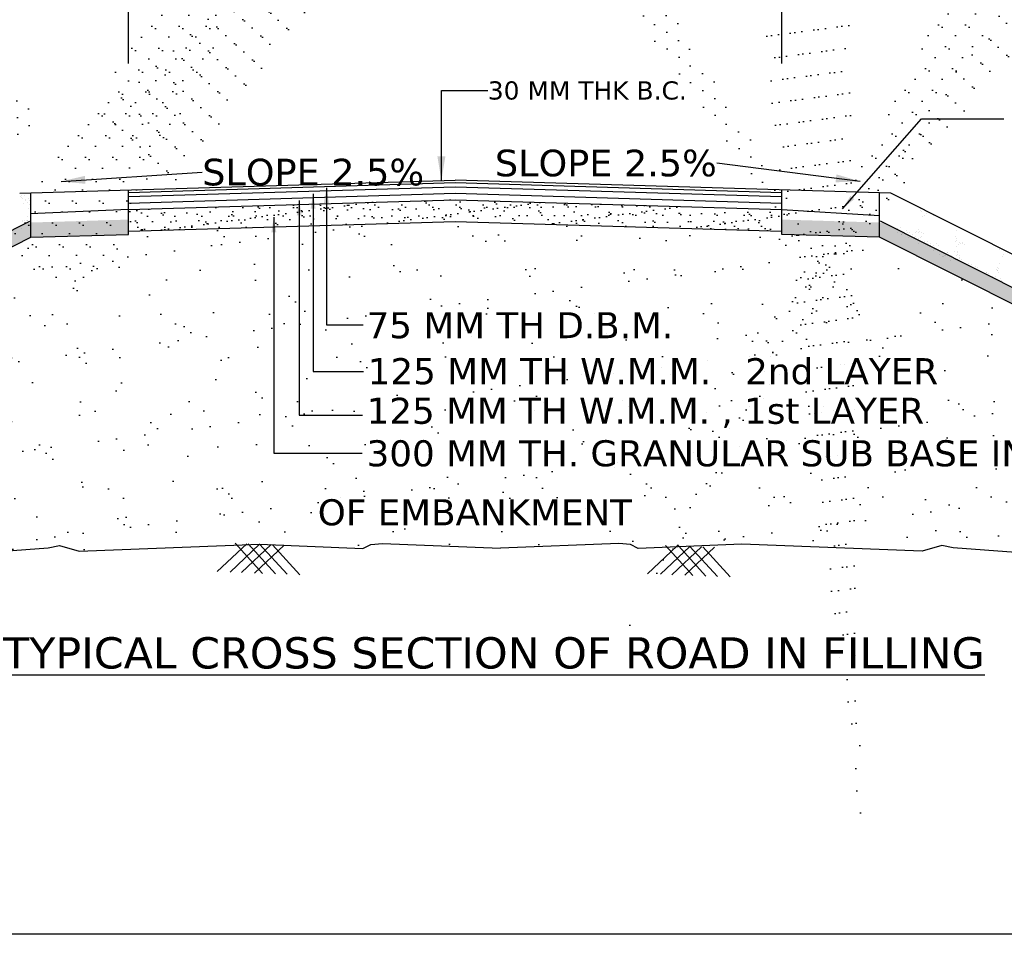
# Model space of a CAD drawing. Header units: feet. Extents: x -7746059455 to -3872100920, y -13315170765 to -6657279710.
# Tile 8 of 34: x -3872997569 to -3872987809, y -6657540428 to -6657531360. Entities that reach past the tile are written whole.
import ezdxf

# ---------------------------------------------------------------- set-up
doc = ezdxf.new("R2010")
doc.units = ezdxf.units.FT
doc.header["$MEASUREMENT"] = 0
doc.header["$PDMODE"] = 34
doc.header["$PDSIZE"] = 40
for name, color, linetype in [('CHNGE', 7, 'Continuous'), ('TEX', 6, 'Continuous'), ('TEXT', 7, 'Continuous')]:
    doc.layers.add(name, color=color, linetype=linetype)
doc.styles.get("Standard").update_dxf_attribs({"font": 'verdana.ttf', "height": 264})
doc.dimstyles.new('Copy of ISO-25--------4', dxfattribs={"dimtxt": 200, "dimasz": 150, "dimexe": 300, "dimexo": 300, "dimgap": 0.02, "dimtad": 0, "dimtih": 1, "dimtoh": 1, "dimdec": 0, "dimlfac": 4, "dimdsep": 46, "dimtxsty": 'Standard', "dimcen": 150, "dimclrd": 1, "dimclre": 1, "dimclrt": 1, "dimadec": 0, "dimazin": 0, "dimtfac": 1, "dimtdec": 0, "dimtmove": 2, "dimatfit": 3, "dimfxl": 300, "dimarcsym": 0})
doc.dimstyles.new('ISO-25--------1', dxfattribs={"dimtxt": 264, "dimasz": 240, "dimexe": 300, "dimexo": 300, "dimgap": 0.02, "dimtad": 0, "dimtih": 1, "dimtoh": 1, "dimdec": 0, "dimlfac": 16, "dimdsep": 46, "dimtxsty": 'Standard', "dimcen": 192, "dimclrd": 1, "dimclre": 1, "dimclrt": 1, "dimadec": 0, "dimazin": 0, "dimtfac": 1, "dimtdec": 0, "dimtmove": 2, "dimatfit": 3, "dimfxl": 300, "dimarcsym": 0})
pattern_1 = [(37.5, (-3870725810.65, -6673192984.53), (-5.4381086, 166.3393916), [0, -131.2189933, 0, -146.7580846, 0, -140.2834632]), (7.5, (-3870725810.65, -6673192984.53), (152.781788, 243.63103), [0, -70.7891938, 0, -118.2697505, 0, -45.3223497]), (327.5, (-3870725916.83, -6673192984.53), (268.8385264, 0.4885364), [0, -43.1641425, 0, -155.3909131, 0, -202.8714699]), (317.5, (-3870725916.83, -6673192984.53), (259.5137545, 75.7682264), [0, -21.5820713, 0, -101.8673764, 0, -116.5431848])]
pattern_2 = [(37.5, (1123289582.87, 1930340089.16), (-5.4381085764, 166.3393916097), [0, -131.2189933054, 0, -146.7580846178, 0, -140.2834632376]), (7.5, (1123289582.87, 1930340089.16), (152.7817879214, 243.6310300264), [0, -70.7891937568, 0, -118.269750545, 0, -45.3223496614]), (327.5, (1123289476.69, 1930340089.16), (268.8385263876, 0.488536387), [0, -43.1641425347, 0, -155.3909131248, 0, -202.8714699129]), (317.5, (1123289476.7, 1930340089.16), (259.513754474, 75.768226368), [0, -21.5820712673, 0, -101.8673763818, 0, -116.5431848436])]

# ---------------------------------------------------------------- blocks, each defined once
blk = doc.blocks.new('*D59')
at = {"layer": 'Defpoints', "color": 0, "ltscale": 20, "transparency": 16777216}
for p in [(-3872990014.869881, -6657530563.100204), (-3872996489.491262, -6657532095.353985), (-3872990014.869881, -6657532095.353985)]:
    blk.add_point(p, dxfattribs=at)
at = {"layer": 'TEX', "color": 1, "lineweight": -2, "ltscale": 20, "transparency": 16777216}
for p, q in [((-3872996489.491262, -6657531795.353985), (-3872996489.491262, -6657530263.100204)), ((-3872990014.869881, -6657531795.353985), (-3872990014.869881, -6657530263.100204)), ((-3872996339.491262, -6657530563.100204), (-3872995394.873507, -6657530563.100204)), ((-3872990164.869881, -6657530563.100204), (-3872991109.487637, -6657530563.100204))]:
    blk.add_line(p, q, dxfattribs=at)
at = {"layer": 'TEX', "color": 1, "ltscale": 20, "transparency": 16777216}
for points in [[(-3872996339.491262, -6657530538.100204), (-3872996339.491262, -6657530588.100204), (-3872996489.491262, -6657530563.100204)], [(-3872990164.869881, -6657530538.100204), (-3872990164.869881, -6657530588.100204), (-3872990014.869881, -6657530563.100204)]]:
    blk.add_solid(points, dxfattribs=at)
at = {"layer": 'TEX', "color": 1, "ltscale": 20, "transparency": 16777216, "insert": (-3872993252.180572, -6657530563.100204), "char_height": 264, "attachment_point": 5}
blk.add_mtext('CARRAGE WAY 10.50 M', dxfattribs=at)

msp = doc.modelspace()

# ---------------------------------------------------------------- hatches: boundary and pattern name
at = {"layer": 'CHNGE'}
h = msp.add_hatch(dxfattribs=at)
h.set_pattern_fill('AR-SAND', color=256, scale=86.328285, style=0)
h.set_pattern_definition(pattern_2)
h.paths.add_polyline_path([(-3872997457.943959, -6657533077.132503), (-3872997457.943959, -6657533517.604834), (-3872996489.491262, -6657533488.551257), (-3872996489.491262, -6657533048.078921)])
h = msp.add_hatch(dxfattribs=at)
h.set_pattern_fill('AR-SAND', color=256, scale=86.328285, style=0)
h.set_pattern_definition(pattern_2)
h.paths.add_polyline_path([(-3872990014.869882, -6657533048.078923), (-3872990014.869881, -6657533488.551257), (-3872989046.417184, -6657533517.604835), (-3872989046.417184, -6657533077.132504)])
h = msp.add_hatch(dxfattribs=at)
h.set_pattern_fill('AR-SAND', color=256, scale=86.328285, style=0)
h.set_pattern_definition(pattern_1)
h.paths.add_polyline_path([(-3872996489.491262, -6657533243.285502), (-3872996489.491262, -6657533458.138268), (-3872993252.180571, -6657533361.018946), (-3872990014.869881, -6657533458.138268), (-3872990014.869881, -6657533242.317556), (-3872993252.180571, -6657533145.198231)])
h = msp.add_hatch(dxfattribs=at)
h.set_pattern_fill('AR-SAND', color=256, scale=86.328285, style=0)
h.set_pattern_definition(pattern_1)
h.paths.add_polyline_path([(-3872997457.943959, -6657533517.604824), (-3872996489.491262, -6657533488.551243), (-3872996489.491262, -6657533341.727137), (-3872997494.82758, -6657533371.887223), (-3873004127.879808, -6657536706.524337), (-3873003864.848438, -6657536738.550585)])
h = msp.add_hatch(dxfattribs=at)
h.set_pattern_fill('AR-SAND', color=256, scale=345.31314, style=0)
h.set_pattern_definition([(37.5, (-3870725810.65, -6673192984.53), (-21.752434, 665.357566), [0, -524.875973, 0, -587.032338, 0, -561.133853]), (7.5, (-3870725810.65, -6673192984.5), (611.12715, 974.52412), [0, -283.156775, 0, -473.079002, 0, -181.289399]), (327.5, (-3870726235.4, -6673192984.53), (1075.354106, 1.954146), [0, -172.65657, 0, -621.563652, 0, -811.48588]), (317.5, (-3870726235.4, -6673192984.5), (1038.05502, 303.072905), [0, -86.328285, 0, -407.469506, 0, -466.17274])])
h.paths.add_polyline_path([(-3872991629.432214, -6657536551.831537), (-3872991515.874121, -6657536564.039309), (-3872991437.133173, -6657536603.34756), (-3872990412.625096, -6657536560.190824), (-3872989346.859353, -6657536602.199998), (-3872989321.026726, -6657536578.598199), (-3872989301.280295, -6657536603.996581), (-3872988623.792912, -6657536630.701028), (-3872988429.792048, -6657536572.592841), (-3872988316.600827, -6657536596.659459), (-3872986985.880321, -6657536695.120142), (-3872986529.876956, -6657536588.947812), (-3872985358.420003, -6657536695.120142), (-3872984355.911156, -6657536629.232363), (-3872984347.902132, -6657536621.91497), (-3872984342.879006, -6657536628.375853), (-3872984189.315437, -6657536618.283209), (-3872983784.21442, -6657536583.415834), (-3872982735.043909, -6657536690.524143), (-3872989046.417184, -6657533517.604824), (-3872990014.869881, -6657533488.551243), (-3872990014.869881, -6657533458.138268), (-3872993252.180571, -6657533361.018946), (-3872996489.491262, -6657533458.138268), (-3872996489.491262, -6657533488.551243), (-3872997457.943959, -6657533517.604824), (-3873003864.848438, -6657536738.550585), (-3873003624.779755, -6657536767.780937), (-3873001818.846758, -6657536583.415834), (-3873001413.745744, -6657536618.283209), (-3873000244.641174, -6657536695.120142), (-3872999073.184221, -6657536588.947812), (-3872998617.180858, -6657536695.120142), (-3872997286.46035, -6657536596.659459), (-3872997173.26913, -6657536572.592841), (-3872996979.268267, -6657536630.701028), (-3872996792.467073, -6657536623.337907), (-3872996782.085988, -6657536613.853298), (-3872996775.239942, -6657536622.658867), (-3872995190.436083, -6657536560.190824), (-3872994165.928006, -6657536603.34756), (-3872994087.187058, -6657536564.039309), (-3872993973.628963, -6657536551.831537), (-3872992801.530589, -6657536598.548248)])
h.paths.add_polyline_path([(-3872994647.855067, -6657535581.925182), (-3872991492.795877, -6657535581.925182), (-3872991492.795877, -6657535843.648644), (-3872994647.855067, -6657535843.648644)], flags=24)
h.paths.add_polyline_path([(-3872995104.132676, -6657533575.093714), (-3872990585.248409, -6657533575.093714), (-3872990585.248409, -6657533876.526942), (-3872995104.132676, -6657533876.526942)], flags=24)
h.paths.add_polyline_path([(-3872995093.00077, -6657533884.672808), (-3872990800.549309, -6657533884.672808), (-3872990800.549309, -6657534190.462907), (-3872995093.00077, -6657534190.462907)], flags=24)
h.paths.add_polyline_path([(-3872995104.132676, -6657534299.719218), (-3872990896.577953, -6657534299.719218), (-3872990896.577953, -6657534601.152443), (-3872995104.132676, -6657534601.152443)], flags=24)
h.paths.add_polyline_path([(-3872995104.132676, -6657534676.058865), (-3872990772.469374, -6657534676.058865), (-3872990772.469374, -6657534939.027143), (-3872995104.132676, -6657534939.027143)], flags=24)
h = msp.add_hatch(dxfattribs=at)
h.set_pattern_fill('AR-SAND', color=256, scale=86.328285, style=0)
h.set_pattern_definition([(142.5, (-3875260693.71, -6673192984.53), (5.4381086, 166.3393916), [0, -131.2189933, 0, -146.7580846, 0, -140.2834632]), (172.5, (-3875260693.7, -6673192984.53), (-152.781788, 243.63103), [0, -70.7891938, 0, -118.2697505, 0, -45.3223497]), (212.5, (-3875260587.53, -6673192984.53), (-268.8385264, 0.4885364), [0, -43.1641425, 0, -155.3909131, 0, -202.8714699]), (222.5, (-3875260587.53, -6673192984.53), (-259.5137545, 75.7682264), [0, -21.5820713, 0, -101.8673764, 0, -116.5431848])])
h.paths.add_polyline_path([(-3872989046.417184, -6657533517.604824), (-3872990014.869881, -6657533488.551243), (-3872990014.869881, -6657533341.727137), (-3872989009.533562, -6657533371.887223), (-3872982376.481335, -6657536706.524337), (-3872982639.512703, -6657536738.550585)])

# ---------------------------------------------------------------- linework, layer by layer
at = {"layer": 'CHNGE', "color": 31}
for p, q in [((-3872997568.594826, -6657533080.45203), (-3872993252.180571, -6657532950.959602)), ((-3872988935.766319, -6657533080.45203), (-3872993252.180571, -6657532950.959602)), ((-3872996490.694433, -6657533072.71948), (-3872993253.383741, -6657532975.600157)), ((-3872996489.491262, -6657533112.825137), (-3872993252.180571, -6657533015.705817)), ((-3872996489.491262, -6657533488.551257), (-3872996489.491262, -6657533048.078923)), ((-3872993252.180571, -6657533015.705817), (-3872990014.869881, -6657533112.825137)), ((-3872993250.977402, -6657532975.600157), (-3872990013.666712, -6657533072.71948)), ((-3872990014.869881, -6657533488.551257), (-3872990014.869881, -6657533048.078923)), ((-3872997563.046698, -6657533109.785305), (-3872997563.046698, -6657533109.785305)), ((-3872997551.866133, -6657533102.346952), (-3872997551.866133, -6657533102.346952)), ((-3872997546.393438, -6657533123.513188), (-3872997546.393438, -6657533123.513188)), ((-3872997540.359202, -6657533134.079935), (-3872997540.359202, -6657533134.079935)), ((-3872997521.121962, -6657533098.333923), (-3872997521.121962, -6657533098.333923)), ((-3872997514.021762, -6657533146.657018), (-3872997514.021762, -6657533146.657018)), ((-3872997507.013542, -6657533154.862585), (-3872997507.013542, -6657533154.862585)), ((-3872997481.22658, -6657533133.563893), (-3872997481.22658, -6657533133.563893)), ((-3872997472.027955, -6657533147.915717), (-3872997472.027955, -6657533147.915717)), ((-3872997458.566269, -6657533133.366142), (-3872997458.566269, -6657533133.366142)), ((-3872997457.943959, -6657533517.604835), (-3872997457.943959, -6657533077.132504)), ((-3872996489.491262, -6657533177.571352), (-3872993252.180571, -6657533080.45203)), ((-3872996489.491262, -6657533242.317564), (-3872993252.180571, -6657533145.198245)), ((-3872993252.180571, -6657533080.45203), (-3872990014.869881, -6657533177.571352)), ((-3872993252.180571, -6657533145.198245), (-3872990014.869881, -6657533242.317564)), ((-3872989051.423349, -6657533119.562616), (-3872989051.423349, -6657533119.562616)), ((-3872989046.417184, -6657533517.604835), (-3872989046.417184, -6657533077.132503)), ((-3872981935.379395, -6657536599.759466), (-3872988935.766319, -6657533080.45203)), ((-3872997528.559012, -6657533181.215055), (-3872997528.559012, -6657533181.215055)), ((-3872997486.441716, -6657533172.933575), (-3872997486.441716, -6657533172.933575)), ((-3872997479.465005, -6657533230.796848), (-3872997479.465005, -6657533230.796848)), ((-3872997473.93476, -6657533193.592868), (-3872997473.93476, -6657533193.592868)), ((-3872997454.707459, -6657533244.139041), (-3872997454.707459, -6657533244.139041)), ((-3872989043.509203, -6657533181.213368), (-3872989043.509203, -6657533181.213368)), ((-3872988639.006352, -6657533236.046353), (-3872988639.006352, -6657533236.046353)), ((-3872988638.962506, -6657533247.723089), (-3872988638.962506, -6657533247.723089)), ((-3872988630.20658, -6657533258.957902), (-3872988630.20658, -6657533258.957902)), ((-3872988603.569256, -6657533248.031959), (-3872988603.569256, -6657533248.031959)), ((-3873004127.879808, -6657536706.524348), (-3872997467.013549, -6657533357.904274)), ((-3872997545.374523, -6657533355.736854), (-3872997545.374523, -6657533355.736854)), ((-3872997543.433108, -6657533346.977318), (-3872997543.433108, -6657533346.977318)), ((-3872997522.714212, -6657533355.5391), (-3872997522.714212, -6657533355.5391)), ((-3872997503.537046, -6657533346.573581), (-3872997503.537046, -6657533346.573581)), ((-3872997491.565616, -6657533350.937192), (-3872997491.565616, -6657533350.937192)), ((-3872997487.320963, -6657533355.230227), (-3872997487.320963, -6657533355.230227)), ((-3872997486.902055, -6657533313.677979), (-3872997486.902055, -6657533313.677979)), ((-3872997484.557396, -6657533359.142759), (-3872997484.557396, -6657533359.142759)), ((-3872997465.013517, -6657533284.463773), (-3872997465.013517, -6657533284.463773)), ((-3872996489.491262, -6657533458.138277), (-3872993252.180571, -6657533361.01896)), ((-3872993252.180571, -6657533361.01896), (-3872990014.869881, -6657533458.138277)), ((-3872989053.141199, -6657533346.823854), (-3872989053.141199, -6657533346.823854)), ((-3872989049.921414, -6657533343.277278), (-3872989049.921414, -6657533343.277278)), ((-3872989045.273258, -6657533301.983702), (-3872989045.273258, -6657533301.983702)), ((-3872989045.185213, -6657533339.533535), (-3872989045.185213, -6657533339.533535)), ((-3872982325.051495, -6657536732.379691), (-3872989037.347594, -6657533357.904274)), ((-3872988622.853703, -6657533310.617193), (-3872988622.853703, -6657533310.617193)), ((-3872988600.482823, -6657533298.156162), (-3872988600.482823, -6657533298.156162)), ((-3872988583.829567, -6657533284.428273), (-3872988583.829567, -6657533284.428273)), ((-3872988506.629067, -6657533300.57836), (-3872988506.629067, -6657533300.57836)), ((-3872997550.870159, -6657533429.858449), (-3872997550.870159, -6657533429.858449)), ((-3872997494.339102, -6657533396.559109), (-3872997494.339102, -6657533396.559109)), ((-3872989047.992311, -6657533385.153399), (-3872989047.992311, -6657533385.153399)), ((-3872988872.151945, -6657533428.236751), (-3872988872.151945, -6657533428.236751)), ((-3872988837.266351, -6657533419.819616), (-3872988837.266351, -6657533419.819616)), ((-3872988780.735294, -6657533453.118948), (-3872988780.735294, -6657533453.118948)), ((-3872988681.862744, -6657533459.106742), (-3872988681.862744, -6657533459.106742)), ((-3872988664.51066, -6657533443.080118), (-3872988664.51066, -6657533443.080118)), ((-3872988283.299091, -6657533452.575418), (-3872988283.299091, -6657533452.575418)), ((-3873003864.848438, -6657536738.550596), (-3872997457.943959, -6657533517.604835)), ((-3872997457.943959, -6657533517.604835), (-3872996489.491262, -6657533488.551257)), ((-3872989046.417184, -6657533517.604835), (-3872990014.869881, -6657533488.551257)), ((-3872982735.043909, -6657536690.524156), (-3872989046.417184, -6657533517.604835)), ((-3872988868.319555, -6657533467.334666), (-3872988868.319555, -6657533467.334666)), ((-3872988830.921916, -6657533493.965365), (-3872988830.921916, -6657533493.965365)), ((-3872988823.913699, -6657533485.759799), (-3872988823.913699, -6657533485.759799)), ((-3872988815.309834, -6657533475.245882), (-3872988815.309834, -6657533475.245882)), ((-3872988809.186932, -6657533467.85071), (-3872988809.186932, -6657533467.85071)), ((-3872988773.793683, -6657533468.15958), (-3872988773.793683, -6657533468.15958)), ((-3872988760.133049, -6657533523.627805), (-3872988760.133049, -6657533523.627805)), ((-3872988751.133371, -6657533468.357332), (-3872988751.133371, -6657533468.357332)), ((-3872988720.299131, -6657533488.718573), (-3872988720.299131, -6657533488.718573)), ((-3872988697.515314, -6657533515.753711), (-3872988697.515314, -6657533515.753711)), ((-3872988692.000748, -6657533468.873375), (-3872988692.000748, -6657533468.873375)), ((-3872988690.507099, -6657533507.548141), (-3872988690.507099, -6657533507.548141)), ((-3872988657.073612, -6657533525.96125), (-3872988657.073612, -6657533525.96125)), ((-3872988656.607499, -6657533469.182249), (-3872988656.607499, -6657533469.182249)), ((-3872988652.662726, -6657533463.238075), (-3872988652.662726, -6657533463.238075)), ((-3872988643.339216, -6657533521.216549), (-3872988643.339216, -6657533521.216549)), ((-3872988633.947186, -6657533469.379999), (-3872988633.947186, -6657533469.379999)), ((-3872988626.685959, -6657533507.488665), (-3872988626.685959, -6657533507.488665)), ((-3872988607.979605, -6657533476.379455), (-3872988607.979605, -6657533476.379455)), ((-3872988600.542556, -6657533559.260587), (-3872988600.542556, -6657533559.260587)), ((-3872988569.843852, -6657533554.497795), (-3872988569.843852, -6657533554.497795)), ((-3872988292.744073, -6657533508.379399), (-3872988292.744073, -6657533508.379399)), ((-3872988288.074033, -6657533550.37773), (-3872988288.074033, -6657533550.37773)), ((-3872988285.545738, -6657533533.418589), (-3872988285.545738, -6657533533.418589)), ((-3872988660.466306, -6657533579.955146), (-3872988660.466306, -6657533579.955146)), ((-3872988601.333684, -6657533580.471187), (-3872988601.333684, -6657533580.471187)), ((-3872988597.187501, -6657533576.272337), (-3872988597.187501, -6657533576.272337)), ((-3872988565.940433, -6657533580.780063), (-3872988565.940433, -6657533580.780063)), ((-3872988543.280121, -6657533580.977812), (-3872988543.280121, -6657533580.977812)), ((-3872988540.106395, -6657533594.860204), (-3872988540.106395, -6657533594.860204)), ((-3872988531.320321, -6657533616.607605), (-3872988531.320321, -6657533616.607605)), ((-3872988514.667068, -6657533602.879721), (-3872988514.667068, -6657533602.879721)), ((-3872988508.633487, -6657533650.576316), (-3872988508.633487, -6657533650.576316)), ((-3872988501.62527, -6657533642.37075), (-3872988501.62527, -6657533642.37075)), ((-3872988484.147495, -6657533581.493854), (-3872988484.147495, -6657533581.493854)), ((-3872988476.880871, -6657533632.102884), (-3872988476.880871, -6657533632.102884)), ((-3872988463.7809, -6657533598.060681), (-3872988463.7809, -6657533598.060681)), ((-3872988457.824955, -6657533649.888852), (-3872988457.824955, -6657533649.888852)), ((-3872988304.125181, -6657533655.363388), (-3872988304.125181, -6657533655.363388)), ((-3872988290.076277, -6657533563.315484), (-3872988290.076277, -6657533563.315484)), ((-3872988279.97272, -6657533608.327087), (-3872988279.97272, -6657533608.327087)), ((-3872988270.08926, -6657533653.586846), (-3872988270.08926, -6657533653.586846)), ((-3872988260.283895, -6657533588.714196), (-3872988260.283895, -6657533588.714196)), ((-3872988250.326241, -6657533572.054692), (-3872988250.326241, -6657533572.054692)), ((-3872988240.098542, -6657533575.495712), (-3872988240.098542, -6657533575.495712)), ((-3872988227.725884, -6657533574.452514), (-3872988227.725884, -6657533574.452514)), ((-3872988219.788908, -6657533573.048366), (-3872988219.788908, -6657533573.048366)), ((-3872988208.776306, -6657533584.782048), (-3872988208.776306, -6657533584.782048)), ((-3872987856.60622, -6657533633.446135), (-3872987856.60622, -6657533633.446135)), ((-3872988452.613058, -6657533692.575627), (-3872988452.613058, -6657533692.575627)), ((-3872988420.349816, -6657533665.402222), (-3872988420.349816, -6657533665.402222)), ((-3872988402.64817, -6657533698.270775), (-3872988402.64817, -6657533698.270775)), ((-3872988393.480433, -6657533693.091668), (-3872988393.480433, -6657533693.091668)), ((-3872988375.226885, -6657533672.364663), (-3872988375.226885, -6657533672.364663)), ((-3872988368.218668, -6657533664.159092), (-3872988368.218668, -6657533664.159092)), ((-3872988359.913653, -6657533701.001841), (-3872988359.913653, -6657533701.001841)), ((-3872988358.087183, -6657533693.400539), (-3872988358.087183, -6657533693.400539)), ((-3872988335.42687, -6657533693.598292), (-3872988335.42687, -6657533693.598292)), ((-3872988285.854337, -6657533695.85952), (-3872988285.854337, -6657533695.85952)), ((-3872988270.391591, -6657533664.975533), (-3872988270.391591, -6657533664.975533)), ((-3872988269.046631, -6657533687.716795), (-3872988269.046631, -6657533687.716795)), ((-3872988257.474092, -6657533697.928768), (-3872988257.474092, -6657533697.928768)), ((-3872987832.009856, -6657533707.668402), (-3872987832.009856, -6657533707.668402)), ((-3872987817.981198, -6657533687.269422), (-3872987817.981198, -6657533687.269422)), ((-3872995611.734255, -6657536831.989263), (-3872995318.297301, -6657536555.332107)), ((-3872995483.873035, -6657536836.847989), (-3872995190.436083, -6657536560.190835)), ((-3872995161.336412, -6657536849.104379), (-3872995432.931517, -6657536550.976008)), ((-3872995369.23882, -6657536841.204087), (-3872995075.801863, -6657536564.546934)), ((-3872995033.475194, -6657536853.963106), (-3872995305.070301, -6657536555.834735)), ((-3872995241.377602, -6657536846.06281), (-3872994947.940646, -6657536569.405665)), ((-3872994918.840976, -6657536858.319206), (-3872995190.436083, -6657536560.190835)), ((-3872994790.979762, -6657536863.177932), (-3872995062.574863, -6657536565.049561)), ((-3872991346.177309, -6657536853.567627), (-3872991052.740355, -6657536576.910478)), ((-3872991218.316088, -6657536858.426357), (-3872990924.879135, -6657536581.769206)), ((-3872990895.779464, -6657536870.682746), (-3872991167.374571, -6657536572.554377)), ((-3872990767.918248, -6657536875.541473), (-3872991039.513355, -6657536577.413103)), ((-3872990653.28403, -6657536879.897575), (-3872990924.879135, -6657536581.769206)), ((-3872991103.681871, -6657536862.782456), (-3872990810.244916, -6657536586.125306)), ((-3872990975.820655, -6657536867.641181), (-3872990682.383699, -6657536590.98403)), ((-3872990525.422812, -6657536884.756303), (-3872990797.017917, -6657536586.627929))]:
    msp.add_line(p, q, dxfattribs=at)
at = {"layer": 'CHNGE'}
for p, q in [((-3872988419.301427, -6657533711.998662), (-3872988419.301427, -6657533711.998662)), ((-3872988408.305671, -6657533711.094946), (-3872988408.305671, -6657533711.094946)), ((-3872988345.806062, -6657533745.279909), (-3872988345.806062, -6657533745.279909)), ((-3872988296.688131, -6657533738.24452), (-3872988296.688131, -6657533738.24452)), ((-3872988274.89907, -6657533732.883288), (-3872988274.89907, -6657533732.883288)), ((-3872988255.48992, -6657533724.300949), (-3872988255.48992, -6657533724.300949)), ((-3872988249.203745, -6657533719.026877), (-3872988249.203745, -6657533719.026877)), ((-3872988234.138349, -6657533734.195127), (-3872988234.138349, -6657533734.195127)), ((-3872988166.426898, -6657533772.849756), (-3872988166.426898, -6657533772.849756)), ((-3872988134.249869, -6657533791.263083), (-3872988134.249869, -6657533791.263083)), ((-3872988098.208417, -6657533810.036081), (-3872988098.208417, -6657533810.036081)), ((-3872988079.258837, -6657533820.365616), (-3872988079.258837, -6657533820.365616)), ((-3872987887.860823, -6657533840.227713), (-3872987887.860823, -6657533840.227713)), ((-3872987879.575878, -6657533818.750936), (-3872987879.575878, -6657533818.750936)), ((-3872987878.723471, -6657533847.187304), (-3872987878.723471, -6657533847.187304)), ((-3872987874.779684, -6657533845.977453), (-3872987874.779684, -6657533845.977453)), ((-3872987869.348178, -6657533822.191959), (-3872987869.348178, -6657533822.191959)), ((-3872987856.314144, -6657533776.911377), (-3872987856.314144, -6657533776.911377)), ((-3872987990.195817, -6657533868.914424), (-3872987990.195817, -6657533868.914424)), ((-3872987987.265193, -6657533862.624895), (-3872987987.265193, -6657533862.624895)), ((-3872987961.983763, -6657533878.048092), (-3872987961.983763, -6657533878.048092)), ((-3872987921.977338, -6657533906.100746), (-3872987921.977338, -6657533906.100746)), ((-3872987898.343533, -6657533909.581697), (-3872987898.343533, -6657533909.581697)), ((-3872987866.509337, -6657533867.075562), (-3872987866.509337, -6657533867.075562)), ((-3872987844.927663, -6657533922.13158), (-3872987844.927663, -6657533922.13158)), ((-3872987835.18712, -6657533944.316255), (-3872987835.18712, -6657533944.316255))]:
    msp.add_line(p, q, dxfattribs=at)
for points in [[(-3873004551.953923, -6657536753.009894), (-3873004182.395538, -6657536699.886605), (-3873003624.779755, -6657536767.780948), (-3873001818.846758, -6657536583.415846), (-3873001413.745744, -6657536618.28322), (-3873000244.641174, -6657536695.120153), (-3872999073.184221, -6657536588.94782), (-3872998617.180858, -6657536695.120153), (-3872997286.46035, -6657536596.659471), (-3872997173.26913, -6657536572.592854), (-3872996979.268267, -6657536630.701041), (-3872995190.436083, -6657536560.190835), (-3872994165.928006, -6657536603.347574), (-3872994087.187058, -6657536564.039316), (-3872993973.628963, -6657536551.831549), (-3872992801.530589, -6657536598.548262)], [(-3872981953.716113, -6657536764.789918), (-3872981978.281424, -6657536767.780948), (-3872983784.21442, -6657536583.415846), (-3872984189.315437, -6657536618.28322), (-3872985358.420003, -6657536695.120153), (-3872986529.876956, -6657536588.94782), (-3872986985.880321, -6657536695.120153), (-3872988316.600827, -6657536596.659471), (-3872988429.792048, -6657536572.592854), (-3872988623.792912, -6657536630.701041), (-3872990412.625096, -6657536560.190835), (-3872991437.133173, -6657536603.347574), (-3872991515.874121, -6657536564.039316), (-3872991629.432214, -6657536551.831549), (-3872992801.530589, -6657536598.548262)]]:
    msp.add_lwpolyline(points, dxfattribs=at)
at = {"layer": 'TEX', "ltscale": 20}
for p, q in [((-3872996489.491262, -6657533242.317564), (-3872997465.013517, -6657533284.463773)), ((-3872990014.869881, -6657533242.317564), (-3872989045.273258, -6657533301.983702))]:
    msp.add_line(p, q, dxfattribs=at)
at = {"layer": 'TEX', "color": 7, "ltscale": 20}
msp.add_lwpolyline([(-3873012839.06505, -6657494223.100203), (-3872947289.06505, -6657494223.100203), (-3872947289.06505, -6657540427.791699), (-3873012839.06505, -6657540427.791699)], close=True, dxfattribs=at)

# ---------------------------------------------------------------- texts
at = {"layer": 'CHNGE', "char_height": 257.9890176, "attachment_point": 1}
for s, insert, width in [('75 MM TH D.B.M.', (-3872994130.217714, -6657534259.590957), 6146.08071183), ('125 MM TH W.M.M.   2nd LAYER', (-3872994119.085812, -6657534715.6136), 17845.6610813), ('125 MM TH W.M.M. , 1st LAYER', (-3872994130.217714, -6657535108.138071), 17845.6610813), ('300 MM TH. GRANULAR SUB BASE IN FULL WIDTH', (-3872994130.217714, -6657535529.623499), 17845.6610813), (' OF EMBANKMENT', (-3872994727.139983, -6657536114.559306), 17845.6610813)]:
    msp.add_mtext(s, dxfattribs=dict(at, insert=insert, width=width))
at = {"layer": 'TEX', "color": 1, "ltscale": 20}
for s, insert, char_height, attachment_point in [('30 MM THK B.C.', (-3872992928.961749, -6657532063.100203), 180, 4), ('SLOPE 2.5%', (-3872990659.001749, -6657532783.100203), 264, 6), ('SLOPE 2.5%', (-3872995758.961749, -6657532873.100203), 264, 4)]:
    msp.add_mtext(s, dxfattribs=dict(at, insert=insert, char_height=char_height, attachment_point=attachment_point))
at = {"layer": 'TEXT', "color": 6, "insert": (-3872992879.162735, -6657537482.362049), "char_height": 309.58682112, "width": 18387.75150889, "attachment_point": 2}
msp.add_mtext('{\\LTYPICAL CROSS SECTION OF ROAD IN FILLING}', dxfattribs=at)

# ---------------------------------------------------------------- dimensions: what is measured, and where the dimension line sits
at = {"layer": 'TEX', "ltscale": 20}
dim = msp.add_linear_dim(base=(-3872990014.869881, -6657530563.100204), p1=(-3872996489.491262, -6657532095.353985), p2=(-3872990014.869881, -6657532095.353985), text='CARRAGE WAY 10.50 M', dimstyle='Copy of ISO-25--------4', dxfattribs=at)
dim.commit()
dim.dimension.update_dxf_attribs({"geometry": '*D59', "text_midpoint": (-3872993252.180572, -6657530563.100204)})

# ---------------------------------------------------------------- leaders
at = {"ltscale": 20}
msp.add_leader([(-3872989414.343487, -6657533235.400905), (-3872988629.225219, -6657532341.505031), (-3872987813.78585, -6657532341.505031)], dimstyle='Copy of ISO-25--------4', override={"dimgap": 0.02, "dimtad": 0}, dxfattribs=at)
at = {"color": 21}
for points in [[(-3872994527.950723, -6657533027.276506), (-3872994527.950723, -6657534383.742432), (-3872994162.755909, -6657534383.742432)], [(-3872994798.042387, -6657533151.036371), (-3872994798.042387, -6657535279.575419), (-3872994171.125319, -6657535279.575419)], [(-3872994660.610856, -6657533084.841807), (-3872994660.610856, -6657534848.936902), (-3872994159.993413, -6657534848.936902)], [(-3872995049.49841, -6657533319.209259), (-3872995049.49841, -6657535655.915068), (-3872994173.606999, -6657535655.915068)]]:
    msp.add_leader(points, dimstyle='Copy of ISO-25--------4', dxfattribs=at)
at = {"layer": 'TEX', "ltscale": 20, "annotation_type": 0, "has_hookline": 1}
for points, hookline_direction, text_width in [([(-3872993388.922899, -6657532955.061872), (-3872993388.922899, -6657532063.100203), (-3872992928.981749, -6657532063.100203)], 0, 1975.285426), ([(-3872997158.981749, -6657532963.100203), (-3872995758.981749, -6657532873.100203)], 0, 2246.748153), ([(-3872989238.981749, -6657532963.100203), (-3872990658.981749, -6657532783.100203)], 1, 2246.748153)]:
    msp.add_leader(points, dimstyle='ISO-25--------1', dxfattribs=dict(at, hookline_direction=hookline_direction, text_width=text_width))

doc.saveas('drawing.dxf')
